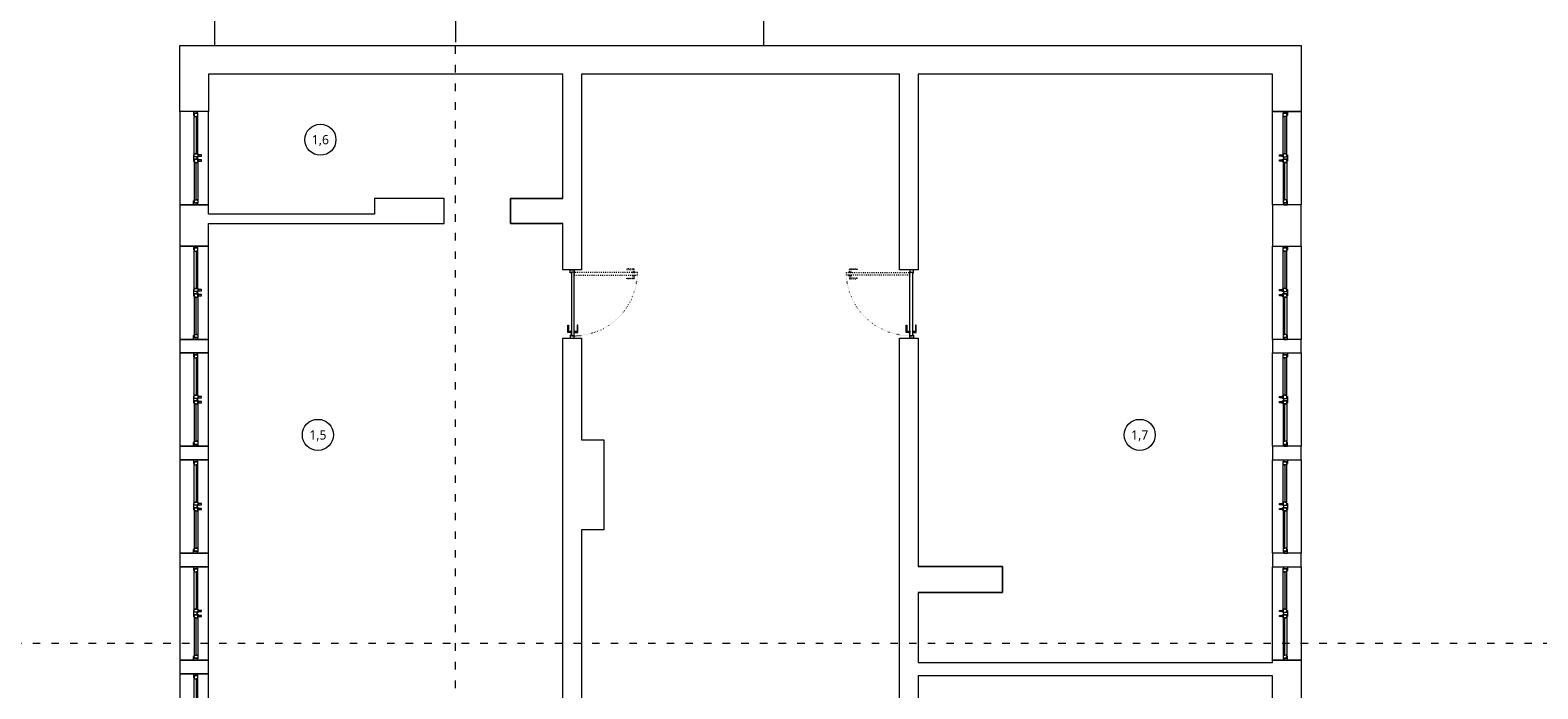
# Model space of a CAD drawing. Header units: millimetres. Extents: x -221 to 149158, y -114258 to 0.
# Tile 115 of 219: x 99001 to 101427, y -63720 to -62660. Entities that reach past the tile are written whole.
import ezdxf
from ezdxf.enums import TextEntityAlignment as Align

# ---------------------------------------------------------------- set-up
doc = ezdxf.new("R2010")
doc.units = ezdxf.units.MM
doc.linetypes.add('ACAD_ISO03W100', pattern=[30, 12, -18])
doc.linetypes.add('ACAD_ISO07W100', pattern=[3, 0, -3])
doc.layers.get('0').update_dxf_attribs({"lineweight": 0})
doc.layers.add('A-przekrycieram.ART', color=7, linetype='Continuous', lineweight=0, true_color=0xffffff)
doc.layers.add('instalacje_arch', color=7, linetype='Continuous', lineweight=30, true_color=0xd60000)
for name, color, linetype, lineweight in [('opis..KF', 250, 'Continuous', 15), ('stolarka_arch', 250, 'Continuous', 5), ('wymiar..KF', 12, 'Continuous', 5), ('ściany ist..KF', 61, 'Continuous', 5)]:
    doc.layers.add(name, color=color, linetype=linetype, lineweight=lineweight)
doc.styles.add('ARCH', font='segoeuil.ttf')
doc.styles.add('kamil', font='GOTHIC.TTF')
doc.dimstyles.new('50..KF', dxfattribs={"dimscale": 0.5, "dimtxt": 12, "dimasz": 10, "dimexe": 5, "dimexo": 5, "dimgap": 3, "dimtad": 1, "dimdec": 1, "dimrnd": 0.5, "dimtxsty": 'kamil', "dimblk": 'ARCHTICK', "dimcen": 0, "dimclrd": 256, "dimclre": 256, "dimclrt": 256, "dimadec": 0, "dimazin": 0, "dimtfac": 1, "dimtdec": 1, "dimtofl": 0, "dimtmove": 0, "dimatfit": 3, "dimfxl": 10, "dimfxlon": 1, "dimlwd": 0, "dimlwe": 0, "dimarcsym": 0})

# ---------------------------------------------------------------- blocks, each defined once
blk = doc.blocks.new('*U650')
at = {"layer": 'stolarka_arch', "linetype": 'ACAD_ISO03W100', "lineweight": 0, "ltscale": 0.1}
for points in [[(3.5, 98), (3.5, 94), (4.5, 94), (4.5, 98)], [(4.5, 102), (4.5, 0), (8.5, 0), (8.5, 102)], [(9.5, 98), (9.5, 94), (8.5, 94), (8.5, 98)], [(3.5, 97), (-1.5, 97), (-1.5, 85), (-0.5, 85), (-0.5, 95), (3.5, 95)], [(9.5, 97), (14.5, 97), (14.5, 85), (13.5, 85), (13.5, 95), (9.5, 95)]]:
    blk.add_lwpolyline(points, close=True, dxfattribs=at)
at = {"layer": 'stolarka_arch'}
for points in [[(5, -4), (5, -6), (0, -6), (0, 0), (4, 0), (4, -4), (5, -4)], [(106, 0), (4, 0), (4, -4), (106, -4)], [(101, 1), (101, 6), (89, 6), (89, 5), (99, 5), (99, 1)], [(102, 1), (98, 1), (98, 0), (102, 0)], [(105, -4), (105, -6), (110, -6), (110, 0), (106, 0), (106, -4), (105, -4)], [(101, -5), (101, -10), (89, -10), (89, -9), (99, -9), (99, -5)], [(102, -5), (98, -5), (98, -4), (102, -4)]]:
    blk.add_lwpolyline(points, close=True, dxfattribs=at)
blk.add_circle((4, 0.5), 0.5, dxfattribs=at)
at = {"layer": 'stolarka_arch', "linetype": 'ACAD_ISO07W100', "lineweight": 0, "ltscale": 0.5}
blk.add_arc((4, 0), 102, 0, 89.6506, dxfattribs=at)
blk = doc.blocks.new('*U985')
at = {"layer": 'stolarka_arch', "lineweight": 0}
blk.add_lwpolyline([(0, 0), (150, 0), (150, -46), (0, -46)], close=True, dxfattribs=at)
at = {"layer": 'stolarka_arch'}
for points in [[(0, -22), (6, -22), (6, -23), (3, -23), (3, -28), (0, -28)], [(3, -23), (8, -23), (8, -29), (2, -29), (2, -28), (3, -28)], [(8, -26), (68, -26), (68, -23), (8, -23)], [(73, -23), (68, -23), (68, -29), (74, -29), (74, -28), (73, -28)], [(70, -22), (80, -22), (80, -23), (77, -23), (77, -28), (73, -28), (73, -23), (70, -23)], [(77, -23), (82, -23), (82, -29), (76, -29), (76, -28), (77, -28)], [(142, -26), (82, -26), (82, -23), (142, -23)], [(147, -23), (142, -23), (142, -29), (148, -29), (148, -28), (147, -28)], [(150, -22), (144, -22), (144, -23), (147, -23), (147, -28), (150, -28)], [(8, -26), (68, -26), (68, -29), (8, -29)], [(73, -30), (69, -30), (69, -29), (73, -29)], [(72, -35), (70, -35), (70, -30), (72, -30)], [(81, -30), (77, -30), (77, -29), (81, -29)], [(80, -35), (78, -35), (78, -30), (80, -30)], [(142, -26), (82, -26), (82, -29), (142, -29)]]:
    blk.add_lwpolyline(points, close=True, dxfattribs=at)
blk = doc.blocks.new('*U1026')
at = {"layer": 'stolarka_arch', "lineweight": 0}
blk.add_lwpolyline([(0, 0), (150, 0), (150, -45.9), (0, -45.9)], close=True, dxfattribs=at)
at = {"layer": 'stolarka_arch'}
for points in [[(0, -22), (6, -22), (6, -23), (3, -23), (3, -28), (0, -28)], [(3, -23), (8, -23), (8, -29), (2, -29), (2, -28), (3, -28)], [(8, -26), (68, -26), (68, -23), (8, -23)], [(73, -23), (68, -23), (68, -29), (74, -29), (74, -28), (73, -28)], [(70, -22), (80, -22), (80, -23), (77, -23), (77, -28), (73, -28), (73, -23), (70, -23)], [(77, -23), (82, -23), (82, -29), (76, -29), (76, -28), (77, -28)], [(142, -26), (82, -26), (82, -23), (142, -23)], [(147, -23), (142, -23), (142, -29), (148, -29), (148, -28), (147, -28)], [(150, -22), (144, -22), (144, -23), (147, -23), (147, -28), (150, -28)], [(8, -26), (68, -26), (68, -29), (8, -29)], [(73, -30), (69, -30), (69, -29), (73, -29)], [(72, -35), (70, -35), (70, -30), (72, -30)], [(81, -30), (77, -30), (77, -29), (81, -29)], [(80, -35), (78, -35), (78, -30), (80, -30)], [(142, -26), (82, -26), (82, -29), (142, -29)]]:
    blk.add_lwpolyline(points, close=True, dxfattribs=at)
blk = doc.blocks.new('*U517')
at = {"layer": 'instalacje_arch', "color": 41, "linetype": 'ACAD_ISO03W100', "lineweight": 9, "true_color": 0xf4ee51}
blk.add_line((0, -2912.1), (0, -145), dxfattribs=at)
at = {"layer": 'instalacje_arch', "color": 41, "true_color": 0xf4ee51, "style": 'ARCH'}
for tag, p in [('P1', (0, 0)), ('P2', (0, -3057.1))]:
    blk.add_attdef(tag, text='', height=20, rotation=90, dxfattribs=at).set_placement(p, align=Align.MIDDLE_CENTER)
blk = doc.blocks.new('nr pom')
at = {"layer": 'opis..KF', "lineweight": 20}
blk.add_circle((0, 0), 25, dxfattribs=at)
at = {"layer": 'opis..KF', "style": 'ARCH'}
blk.add_attdef('00', text='', height=15, dxfattribs=at).set_placement((0, 0), align=Align.MIDDLE_CENTER)
blk = doc.blocks.new('*U1228')
at = {"layer": 'instalacje_arch', "color": 41, "linetype": 'ACAD_ISO03W100', "lineweight": 9, "true_color": 0xf4ee51}
blk.add_line((0, -4093.7), (0, -145), dxfattribs=at)
at = {"layer": 'instalacje_arch', "color": 41, "lineweight": 20, "true_color": 0xf4ee51}
blk.add_lwpolyline([(0, -45), (0, -145)], dxfattribs=at)
at = {"layer": 'instalacje_arch', "color": 41, "true_color": 0xf4ee51, "style": 'ARCH'}
for tag, p in [('P1', (0, 0)), ('P2', (0, -4238.7))]:
    blk.add_attdef(tag, text='', height=20, rotation=180, dxfattribs=at).set_placement(p, align=Align.MIDDLE_CENTER)
blk = doc.blocks.new('_ArchTick')
at = {"color": 0, "linetype": 'ByBlock', "const_width": 0.15}
blk.add_lwpolyline([(-0.5, -0.5), (0.5, 0.5)], dxfattribs=at)
blk = doc.blocks.new('*D1279')
at = {"layer": 'Defpoints', "color": 0, "transparency": 16777216}
for p in [(14.6, -62912.1), (119184.8, -62912.1), (0, -62950)]:
    blk.add_point(p, dxfattribs=at)
at = {"layer": 'wymiar..KF', "linetype": 'Continuous', "lineweight": 0, "transparency": 16777216}
for p, q in [((19.6, -62912.1), (12.1, -62912.1)), ((14.6, -62950), (14.6, -62912.1)), ((9.6, -62950), (17.1, -62950))]:
    blk.add_line(p, q, dxfattribs=at)
at = {"layer": 'wymiar..KF', "lineweight": 0, "transparency": 16777216, "xscale": 5, "yscale": 5, "zscale": 5}
for p, rotation in [((14.6, -62912.1), 90), ((14.6, -62950), 270)]:
    blk.add_blockref('_ArchTick', p, dxfattribs=dict(at, rotation=rotation))
at = {"layer": 'wymiar..KF', "transparency": 16777216, "insert": (10, -62931.1), "char_height": 6, "attachment_point": 5, "rotation": 90, "style": 'kamil'}
blk.add_mtext('38', dxfattribs=at)
blk = doc.blocks.new('*U1674')
at = {"layer": 'A-przekrycieram.ART'}
h = blk.add_hatch(color=256, dxfattribs=at)
h.dxf.hatch_style = 1
h.paths.add_polyline_path([(0, 4200), (5940, 4200), (5940, 0), (0, 0)])
h.paths.add_polyline_path([(200, 4100), (5840, 4100), (5840, 100), (200, 100)], flags=16)

msp = doc.modelspace()

# ---------------------------------------------------------------- linework, layer by layer
at = {"layer": 'ściany ist..KF', "linetype": 'ByBlock'}
for points in [[(99297.95, -62684.99), (99297.95, -59804.99), (101280.95, -59804.99), (101280.95, -62231.99), (100180.95, -62231.99), (100180.95, -62684.99), (99297.95, -62685.76)], [(99241.95, -62684.99), (101045.95, -62684.99), (101045.95, -62791.07), (100999.95, -62791.07), (100999.95, -62730.99), (100429.95, -62730.99), (100429.95, -63045.78), (100399.95, -63045.78), (100399.95, -62730.99), (99887.95, -62730.99), (99887.95, -63045.78), (99857.95, -63045.78), (99857.95, -62971.49), (99773.95, -62971.49), (99773.95, -62930.99), (99857.95, -62930.99), (99857.95, -62730.99), (99287.95, -62730.99), (99287.95, -62791.07), (99241.95, -62791.07), (99241.95, -62684.99)], [(99287.95, -62941.07), (99241.95, -62941.07), (99241.95, -63007.57), (99287.95, -63007.57), (99287.95, -62971.49), (99666.95, -62971.49), (99666.95, -62930.99), (99554.95, -62930.99), (99554.95, -62956.49), (99287.95, -62956.49), (99287.95, -62941.07)], [(99554.95, -62971.49), (99666.95, -62971.49), (99666.95, -62930.99), (99554.95, -62930.99), (99554.95, -62956.49)], [(99857.95, -62930.99), (99857.95, -62930.99), (99773.95, -62930.99), (99773.95, -62971.49), (99857.95, -62971.49)], [(99857.95, -63878.49), (99857.95, -63155.78), (99887.95, -63155.78), (99887.95, -63318.99), (99923.95, -63318.99), (99923.95, -63463.99), (99887.95, -63463.99), (99887.95, -63950.23)], [(100999.95, -63673.44), (101045.95, -63673.44), (101045.95, -63752.54), (100999.95, -63752.54), (100999.95, -63698.49), (100429.95, -63698.49), (100429.95, -63890.48), (100399.95, -63890.48), (100399.95, -63155.59), (100429.95, -63155.59), (100429.95, -63522.99), (100565.45, -63522.99), (100565.45, -63564.49), (100429.95, -63564.49), (100429.95, -63677.07), (100999.95, -63677.07), (100999.95, -63673.44)], [(99887.95, -63318.99), (99923.95, -63318.99), (99923.95, -63463.99), (99887.95, -63463.99)], [(100429.95, -63564.49), (100565.45, -63564.49), (100565.45, -63522.99), (100429.95, -63522.99)]]:
    msp.add_lwpolyline(points, dxfattribs=at)
for points in [[(100999.95, -63007.57), (101045.95, -63007.57), (101045.95, -62941.07), (100999.95, -62941.07)], [(99241.95, -63179.53), (99287.95, -63179.53), (99287.95, -63157.57), (99241.95, -63157.57)], [(100999.95, -63179.53), (101045.95, -63179.53), (101045.95, -63157.57), (100999.95, -63157.57)], [(99241.95, -63351.49), (99287.95, -63351.49), (99287.95, -63329.53), (99241.95, -63329.53)], [(100999.95, -63351.49), (101045.95, -63351.49), (101045.95, -63329.53), (100999.95, -63329.53)], [(99241.95, -63523.44), (99287.95, -63523.44), (99287.95, -63501.49), (99241.95, -63501.49)], [(100999.95, -63523.44), (101045.95, -63523.44), (101045.95, -63501.49), (100999.95, -63501.49)], [(99241.95, -63695.4), (99287.95, -63695.4), (99287.95, -63673.44), (99241.95, -63673.44)]]:
    msp.add_lwpolyline(points, close=True, dxfattribs=at)

# ---------------------------------------------------------------- block references
at = {"xscale": 2, "yscale": 2, "zscale": 2}
msp.add_blockref('*U1674', (93336.03, -67503.22), dxfattribs=at)
at = {"layer": 'instalacje_arch'}
msp.add_blockref('*U1228', (99685.31, -62534.67), dxfattribs=at)
at = {"layer": 'instalacje_arch', "color": 30, "true_color": 0xf26722, "rotation": 270}
msp.add_blockref('*U517', (101797.27, -63646.05), dxfattribs=at)
at = {"layer": 'opis..KF', "color": 30}
for p, values in [((99468.02, -62836.49), {'00': '1,6'}), ((99463.96, -63311.23), {'00': '1,5'}), ((100786.3, -63311.23), {'00': '1,7'})]:
    msp.add_blockref('nr pom', p, dxfattribs=at).add_auto_attribs(values)
at = {"layer": 'stolarka_arch', "xscale": -1, "rotation": 90}
for name, p in [('*U985', (99241.95, -62791.07)), ('*U985', (99241.95, -63007.57)), ('*U650', (100416.47, -63045.78)), ('*U985', (99241.95, -63179.53)), ('*U985', (99241.95, -63351.49)), ('*U985', (99241.95, -63523.44)), ('*U1026', (99242.01, -63695.4))]:
    msp.add_blockref(name, p, dxfattribs=at)
at = {"layer": 'stolarka_arch', "rotation": 270}
for name, p in [('*U985', (101045.95, -62791.07)), ('*U985', (101045.95, -63007.57)), ('*U650', (99876.04, -63045.78)), ('*U985', (101045.95, -63179.53)), ('*U985', (101045.95, -63351.49)), ('*U985', (101045.95, -63523.44))]:
    msp.add_blockref(name, p, dxfattribs=at)

# ---------------------------------------------------------------- dimensions: what is measured, and where the dimension line sits
at = {"layer": 'wymiar..KF'}
dim = msp.add_linear_dim(base=(14.6, -62912.12), p1=(0, -62950.01), p2=(119184.82, -62912.12), angle=90, dimstyle='50..KF', override={"dimtmove": 1}, dxfattribs=at)
dim.commit()
dim.dimension.update_dxf_attribs({"geometry": '*D1279', "text_midpoint": (9.95, -62931.07)})

doc.saveas('drawing.dxf')
